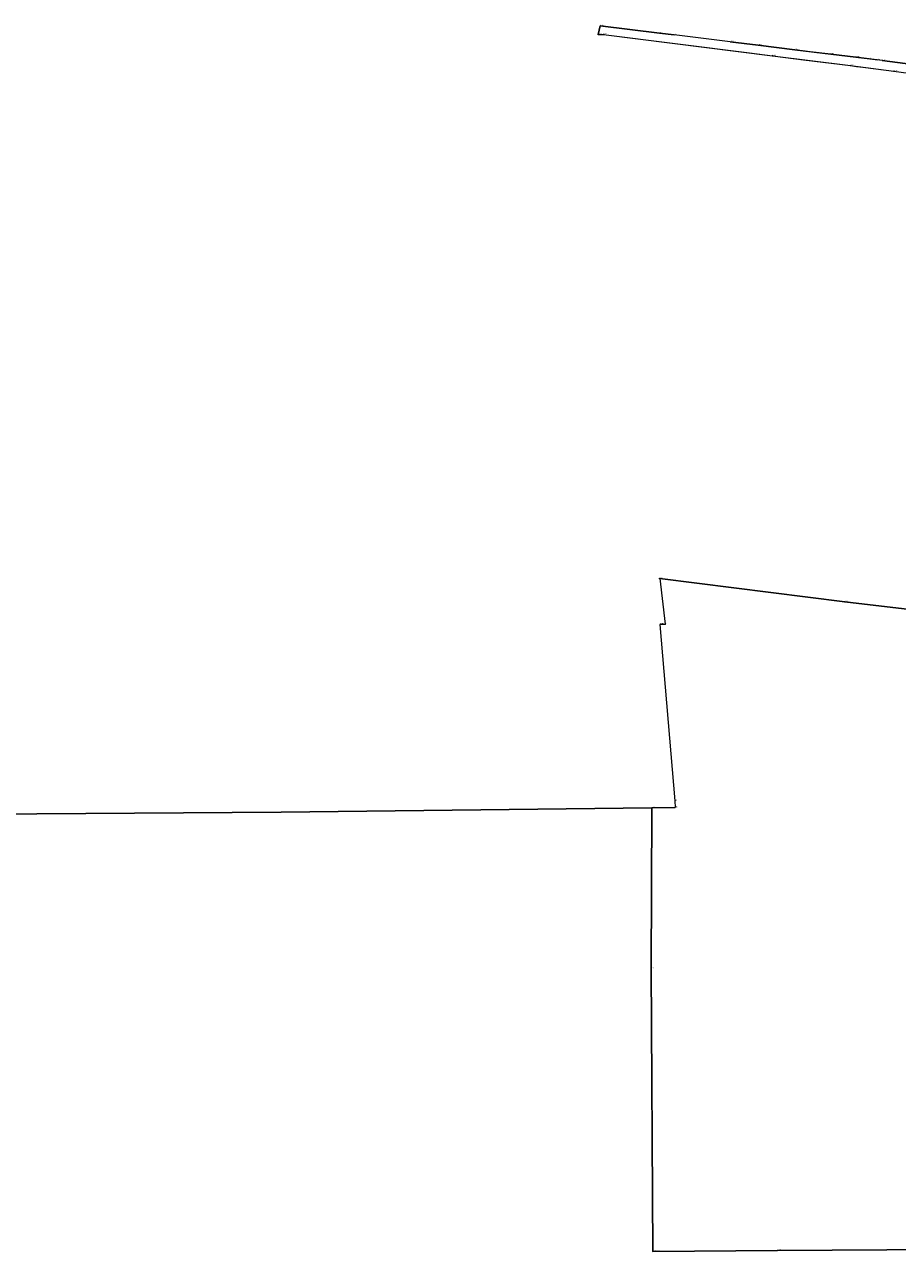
# Model space of a CAD drawing. Header units: metres. Extents: x 5550519 to 5556068, y 5707831 to 5711778.
# Tile 2 of 6: x 5553349 to 5554399, y 5707831 to 5709307. Entities that reach past the tile are written whole.
import ezdxf
from ezdxf.enums import TextEntityAlignment as Align

# ---------------------------------------------------------------- set-up
doc = ezdxf.new("R2010")
doc.units = ezdxf.units.M
doc.linetypes.add('219-1000', pattern=[0])
doc.layers.get('0').update_dxf_attribs({"color": 2, "lineweight": 5})
doc.styles.get("Standard").update_dxf_attribs({"font": 'Working1250', "width": 0.75})

# ---------------------------------------------------------------- blocks, each defined once
blk = doc.blocks.new('202')
at = {"color": 0, "linetype": 'Continuous', "lineweight": 0}
blk.add_circle((0, 0), 0.4, dxfattribs=at)
blk = doc.blocks.new('203')
at = {"linetype": 'Continuous', "lineweight": 0}
h = blk.add_hatch(color=0, dxfattribs=at)
edge = h.paths.add_edge_path()
edge.add_arc((0, 0), 0.09, 0, 360)

msp = doc.modelspace()

# ---------------------------------------------------------------- linework, layer by layer
at = {"layer": '216-obręb ewidencyjny', "color": 7, "linetype": 'CONTINUOUS', "lineweight": 25, "flags": 128}
msp.add_lwpolyline([(5553245.62, 5708356.81), (5553657.79, 5708359.66), (5554103.66, 5708364.87), (5554102.87, 5708171.42), (5554104.77, 5707831.27), (5554255.1, 5707832.41), (5554583.29, 5707834.5)], dxfattribs=at)
at = {"layer": '218-kontur użytku gruntowego', "color": 3, "linetype": 'CONTINUOUS', "lineweight": 18, "flags": 128}
for points in [[(5554041.47, 5709305.9), (5554039.19, 5709295.51)], [(5554113.07, 5709297.05), (5554041.47, 5709305.9)], [(5554130.6, 5709294.89), (5554113.07, 5709297.05)], [(5554039.19, 5709295.51), (5554045.68, 5709295.56)], [(5554045.68, 5709295.56), (5554221.1, 5709273.28)], [(5554198.02, 5709286.56), (5554130.6, 5709294.89)], [(5554231.76, 5709282.54), (5554198.02, 5709286.56)], [(5554275.9, 5709276.96), (5554231.76, 5709282.54)], [(5554221.1, 5709273.28), (5554248.89, 5709269.76)], [(5554248.89, 5709269.76), (5554286.34, 5709265.04)], [(5554294.15, 5709274.71), (5554275.9, 5709276.96)], [(5554319.12, 5709271.64), (5554294.15, 5709274.71)], [(5554349.16, 5709268.02), (5554319.12, 5709271.64)], [(5554380.75, 5709264.25), (5554349.16, 5709268.02)], [(5554286.34, 5709265.04), (5554342.61, 5709257.96)], [(5554342.61, 5709257.96), (5554350.02, 5709256.99)], [(5554350.02, 5709256.99), (5554357.6, 5709256.01)], [(5554357.6, 5709256.01), (5554394.85, 5709251.18)], [(5554433.02, 5709257.41), (5554380.75, 5709264.25)], [(5554394.85, 5709251.18), (5554432.88, 5709246.03)], [(5554335.92, 5708612.8), (5554113.32, 5708640.95)], [(5554113.32, 5708640.95), (5554119.58, 5708585.85)], [(5554455.1, 5708598.63), (5554335.92, 5708612.8)], [(5554119.58, 5708585.85), (5554113.27, 5708585.73)], [(5554113.27, 5708585.73), (5554131.55, 5708373.18)], [(5554131.55, 5708373.18), (5554131.91, 5708365.29)], [(5554103.66, 5708364.87), (5554102.87, 5708171.42)], [(5554131.91, 5708365.29), (5554103.66, 5708364.87)], [(5554102.87, 5708171.42), (5554104.77, 5707831.27)], [(5554104.77, 5707831.27), (5554255.1, 5707832.41)], [(5554255.1, 5707832.41), (5554583.29, 5707834.5)]]:
    msp.add_lwpolyline(points, dxfattribs=at)
at = {"layer": '219-działka ewidencyjna', "color": 7, "linetype": '219-1000', "lineweight": 18, "flags": 128}
for points in [[(5554039.19, 5709295.51), (5554041.47, 5709305.9)], [(5554041.47, 5709305.9), (5554113.07, 5709297.05)], [(5554113.07, 5709297.05), (5554130.6, 5709294.89)], [(5554039.19, 5709295.51), (5554045.68, 5709295.56)], [(5554045.68, 5709295.56), (5554248.89, 5709269.76)], [(5554198.02, 5709286.56), (5554130.6, 5709294.89)], [(5554198.02, 5709286.56), (5554231.76, 5709282.54)], [(5554231.76, 5709282.54), (5554275.9, 5709276.96)], [(5554248.89, 5709269.76), (5554342.61, 5709257.96)], [(5554275.9, 5709276.96), (5554319.12, 5709271.64)], [(5554319.12, 5709271.64), (5554349.16, 5709268.02)], [(5554349.16, 5709268.02), (5554365.93, 5709266.02)], [(5554342.61, 5709257.96), (5554394.85, 5709251.18)], [(5554365.93, 5709266.02), (5554375.86, 5709264.83)], [(5554380.75, 5709264.25), (5554375.86, 5709264.83)], [(5554380.75, 5709264.25), (5554433.02, 5709257.41)], [(5554394.85, 5709251.18), (5554432.88, 5709246.03)], [(5554113.32, 5708640.95), (5554119.58, 5708585.85)], [(5554113.32, 5708640.95), (5554335.92, 5708612.8)], [(5554335.92, 5708612.8), (5554455.1, 5708598.63)], [(5554113.27, 5708585.73), (5554119.58, 5708585.85)], [(5554113.27, 5708585.73), (5554131.55, 5708373.18)], [(5554131.55, 5708373.18), (5554131.91, 5708365.29)], [(5554103.66, 5708364.87), (5554102.87, 5708171.42)], [(5554103.66, 5708364.87), (5554131.91, 5708365.29)], [(5554102.87, 5708171.42), (5554104.77, 5707831.27)], [(5554104.77, 5707831.27), (5554255.1, 5707832.41)], [(5554255.1, 5707832.41), (5554583.29, 5707834.5)]]:
    msp.add_lwpolyline(points, dxfattribs=at)

# ---------------------------------------------------------------- block references
at = {"layer": '202-punkt graniczny', "color": 7, "linetype": 'CONTINUOUS', "lineweight": 18}
for p in [(5554039.19, 5709295.51), (5554045.68, 5709295.56), (5554248.89, 5709269.76), (5554342.61, 5709257.96), (5554394.85, 5709251.18), (5554113.32, 5708640.95), (5554335.92, 5708612.8), (5554119.58, 5708585.85)]:
    msp.add_blockref('202', p, dxfattribs=at)
at = {"layer": '203-punkt graniczny', "color": 7, "linetype": 'CONTINUOUS', "lineweight": 18}
for p in [(5554041.47, 5709305.9), (5554113.07, 5709297.05), (5554130.6, 5709294.89), (5554198.02, 5709286.56), (5554231.76, 5709282.54), (5554275.9, 5709276.96), (5554319.12, 5709271.64), (5554349.16, 5709268.02), (5554365.93, 5709266.02), (5554375.86, 5709264.83), (5554380.75, 5709264.25), (5554113.27, 5708585.73), (5554131.55, 5708373.18), (5554103.66, 5708364.87), (5554131.91, 5708365.29), (5554102.87, 5708171.42), (5554104.77, 5707831.27), (5554255.1, 5707832.41)]:
    msp.add_blockref('203', p, dxfattribs=at)

# ---------------------------------------------------------------- texts
at = {"layer": '202-punkt graniczny-Atr103', "color": 7, "width": 0.9}
for s, p in [('10364', (5554039.19, 5709295.51)), ('10364', (5554039.19, 5709295.51)), ('10050', (5554045.68, 5709295.56)), ('10050', (5554045.68, 5709295.56)), ('10058', (5554248.89, 5709269.76)), ('10058', (5554248.89, 5709269.76)), ('10062', (5554342.61, 5709257.96)), ('10062', (5554342.61, 5709257.96)), ('10002', (5554394.85, 5709251.18)), ('10002', (5554394.85, 5709251.18)), ('10491', (5554113.32, 5708640.95)), ('10491', (5554113.32, 5708640.95)), ('10241', (5554335.92, 5708612.8)), ('10241', (5554335.92, 5708612.8)), ('170', (5554119.58, 5708585.85)), ('170', (5554119.58, 5708585.85))]:
    msp.add_text(s, height=1.125, dxfattribs=at).set_placement(p, align=Align.BOTTOM_LEFT)
at = {"layer": '203-punkt graniczny-Atr103', "color": 7, "width": 0.9}
for s, p in [('10012', (5554041.47, 5709305.9)), ('10012', (5554041.47, 5709305.9)), ('n7', (5554113.07, 5709297.05)), ('n7', (5554113.07, 5709297.05)), ('n8', (5554130.6, 5709294.89)), ('n8', (5554130.6, 5709294.89)), ('10070', (5554198.02, 5709286.56)), ('10070', (5554198.02, 5709286.56)), ('10041', (5554231.76, 5709282.54)), ('10041', (5554231.76, 5709282.54)), ('10060', (5554275.9, 5709276.96)), ('10060', (5554275.9, 5709276.96)), ('10037', (5554319.12, 5709271.64)), ('10037', (5554319.12, 5709271.64)), ('10023', (5554349.16, 5709268.02)), ('10023', (5554349.16, 5709268.02)), ('p1', (5554365.93, 5709266.02)), ('p1', (5554365.93, 5709266.02)), ('p2', (5554375.86, 5709264.83)), ('p2', (5554375.86, 5709264.83)), ('10006', (5554380.75, 5709264.25)), ('10006', (5554380.75, 5709264.25)), ('10555', (5554113.27, 5708585.73)), ('10555', (5554113.27, 5708585.73)), ('160', (5554131.55, 5708373.18)), ('160', (5554131.55, 5708373.18)), ('183', (5554131.91, 5708365.29)), ('183', (5554131.91, 5708365.29)), ('3213', (5554103.66, 5708364.87)), ('3213', (5554103.66, 5708364.87)), ('3212', (5554102.87, 5708171.42)), ('3212', (5554102.87, 5708171.42)), ('P.0201.243', (5554104.77, 5707831.27)), ('P.0201.243', (5554104.77, 5707831.27)), ('P.0201.249', (5554255.1, 5707832.41)), ('P.0201.249', (5554255.1, 5707832.41))]:
    msp.add_text(s, height=1.125, dxfattribs=at).set_placement(p, align=Align.BOTTOM_LEFT)

doc.saveas('drawing.dxf')
